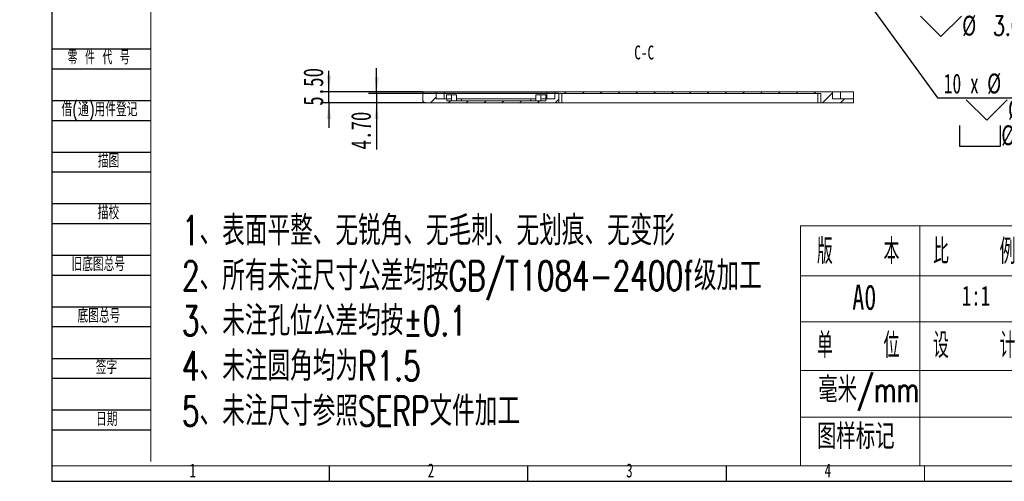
# Model space of a CAD drawing. Header units: millimetres. Extents: x -8 to 916, y -4 to 297.
# Tile 1 of 5: x -8 to 240, y 0 to 116. Entities that reach past the tile are written whole.
import ezdxf

# ---------------------------------------------------------------- set-up
doc = ezdxf.new("R2010")
doc.units = ezdxf.units.MM
for name, color, linetype in [('10', 7, 'Continuous'), ('5', 7, 'Continuous'), ('9', 7, 'Continuous')]:
    doc.layers.add(name, color=color, linetype=linetype)
doc.styles.add('SLDTEXTSTYLE0', font='TXT', dxfattribs={"width": 0.7, "bigfont": 'bigfont'})
doc.styles.add('SLDTEXTSTYLE1', font='TXT', dxfattribs={"width": 0.7})
doc.styles.add('SLDTEXTSTYLE2', font='TXT', dxfattribs={"width": 0.614286, "bigfont": 'bigfont'})
doc.styles.add('SLDTEXTSTYLE3', font='TXT', dxfattribs={"width": 0.566667, "bigfont": 'bigfont'})
doc.styles.add('SLDTEXTSTYLE4', font='TXT', dxfattribs={"width": 0.642857})
doc.styles.add('SLDTEXTSTYLE5', font='TXT', dxfattribs={"width": 0.616667})
doc.styles.add('SLDTEXTSTYLE6', font='TXT', dxfattribs={"width": 0.65})
doc.dimstyles.new('SLDDIMSTYLE2', dxfattribs={"dimtxt": 5, "dimasz": 4.08, "dimexe": 0, "dimexo": 0.0625, "dimgap": 1.25, "dimtad": 0, "dimtih": 1, "dimtoh": 1, "dimdec": 6, "dimlfac": 2, "dimrnd": 1e-09, "dimzin": 12, "dimdsep": 46, "dimtxsty": 'SLDTEXTSTYLE1', "dimblk1": 'NONE', "dimsah": 1, "dimcen": 0, "dimadec": 0, "dimazin": 3, "dimtfac": 1, "dimtmove": 0, "dimatfit": 3, "dimldrblk": 'NONE', "dimfxl": 0, "dimfrac": 2, "dimtolj": 1, "dimtzin": 12, "dimarcsym": 0})
doc.dimstyles.new('SLDDIMSTYLE4', dxfattribs={"dimtxt": 5, "dimasz": 4.08, "dimexe": 0, "dimexo": 0.0625, "dimgap": 1.25, "dimtad": 0, "dimtih": 1, "dimtoh": 1, "dimlfac": 2, "dimrnd": 1e-09, "dimzin": 4, "dimdsep": 46, "dimtxsty": 'SLDTEXTSTYLE1', "dimblk1": 'NONE', "dimsah": 1, "dimcen": 0, "dimadec": 0, "dimazin": 1, "dimtfac": 1, "dimtmove": 0, "dimatfit": 3, "dimldrblk": 'NONE', "dimfxl": 0, "dimfrac": 2, "dimtolj": 1, "dimtzin": 12, "dimarcsym": 0})
doc.dimstyles.new('SLDDIMSTYLE6', dxfattribs={"dimtxt": 5, "dimasz": 4.08, "dimexe": 0, "dimexo": 0.0625, "dimgap": 1.25, "dimtad": 2, "dimlfac": 2, "dimrnd": 1e-09, "dimzin": 4, "dimdsep": 46, "dimtxsty": 'SLDTEXTSTYLE1', "dimsah": 1, "dimcen": 0.09, "dimadec": 0, "dimazin": 1, "dimtfac": 1, "dimtmove": 0, "dimatfit": 0, "dimfxl": 0, "dimfrac": 2, "dimtolj": 1, "dimtzin": 12, "dimarcsym": 0})

# ---------------------------------------------------------------- blocks, each defined once
blk = doc.blocks.new('SW_NOTE_0')
at = {"layer": '10', "color": 0, "attachment_point": 1, "style": 'SLDTEXTSTYLE0'}
for s, insert, char_height in [('1\\M+18141\\M+1955C\\M+196CA\\M+195BD\\M+190AE\\M+18141\\M+19DD9锐\\M+18A70\\M+18141\\M+19DD9\\M+196D1\\M+18E68\\M+18141\\M+19DD9划\\M+18DAD\\M+18141\\M+19DD9变\\M+18C60', (0, 9.55), 7.40833), ('2\\M+18141\\M+18F8A\\M+1974C\\M+196A2\\M+1928D\\M+18EDA\\M+190A1\\M+18CF6\\M+18DB7\\M+18BCF\\M+188C2GB/T1084-2400f级\\M+189C1\\M+18D48', (0, -1.83), 7.40833), ('3\\M+18141\\M+196A2\\M+1928D\\M+18D45\\M+188CA\\M+18CF6\\M+18DB7\\M+18BCF\\M+188C2\\M+1817D0.1', (0, -13.21), 7.4083), ('4\\M+18141\\M+196A2\\M+1928D圆\\M+18A70\\M+18BCF为R1.5', (0, -24.58), 7.4083), ('5\\M+18141\\M+196A2\\M+1928D\\M+18EDA\\M+190A1\\M+18E51\\M+18FC6SERP\\M+195B6\\M+18C8F\\M+189C1\\M+18D48', (0, -35.96), 7.4083)]:
    blk.add_mtext(s, dxfattribs=dict(at, insert=insert, char_height=char_height))
blk = doc.blocks.new('SW_SYMBOL_HOLE_DEPTH')
at = {"layer": '10', "color": 0}
for p, q in [((0, 875), (800, 875)), ((400, 875), (400, 75)), ((100, 555), (400, 75)), ((700, 555), (400, 75))]:
    blk.add_line(p, q, dxfattribs=at)
blk = doc.blocks.new('SW_SYMBOL_HOLE_SINK')
at = {"layer": '10', "color": 0}
for p, q in [((0, 875), (800, 75)), ((800, 75), (1600, 875))]:
    blk.add_line(p, q, dxfattribs=at)
blk = doc.blocks.new('_D_5')
at = {"layer": '10'}
for p, q in [((187.45, 154.14), (188.52, 153.06)), ((188.52, 153.06), (217.29, 124.29)), ((217.29, 124.29), (274.67, 124.29))]:
    blk.add_line(p, q, dxfattribs=at)
blk.add_solid([(188.52, 153.06), (191.05, 149.82), (191.77, 150.53)], dxfattribs=at)
at = {"layer": '10', "xscale": 0.006445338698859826, "yscale": 0.006445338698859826, "zscale": 0.006445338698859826}
for name, p in [('SW_SYMBOL_HOLE_DEPTH', (256.55, 124.7)), ('SW_SYMBOL_HOLE_DEPTH', (248.02, 118.18)), ('SW_SYMBOL_HOLE_SINK', (218.87, 111.66))]:
    blk.add_blockref(name, p, dxfattribs=at)
at = {"layer": '10', "char_height": 5, "attachment_point": 1}
for s, insert, style in [('4 x  M3 - 6H', (227.05, 130.4), 'SLDTEXTSTYLE5'), ('6', (263.99, 130.4), 'SLDTEXTSTYLE1'), ('%%c', (229, 123.9), 'SLDTEXTSTYLE1'), ('2.50', (236.75, 123.88), 'SLDTEXTSTYLE1'), ('4.70', (255.47, 123.88), 'SLDTEXTSTYLE1'), ('%%c', (229.39, 117.38), 'SLDTEXTSTYLE1'), ('3.05 X 90\\M+1818B, \\M+18BDF\\M+1925B', (237.15, 117.36), 'SLDTEXTSTYLE0')]:
    blk.add_mtext(s, dxfattribs=dict(at, insert=insert, style=style))
blk = doc.blocks.new('_NONE')
blk = doc.blocks.new('SW_SYMBOL_HOLE_SPOT')
at = {"layer": '10', "color": 0}
for p, q in [((0, 875), (0, 75)), ((1600, 75), (1600, 875)), ((0, 75), (1600, 75))]:
    blk.add_line(p, q, dxfattribs=at)
blk = doc.blocks.new('_D_9')
at = {"layer": '10'}
for p, q in [((187.64, 145.65), (188.43, 144.55)), ((188.43, 144.55), (223.14, 96.67)), ((223.14, 96.67), (272.19, 96.67))]:
    blk.add_line(p, q, dxfattribs=at)
blk.add_solid([(188.43, 144.55), (190.41, 140.95), (191.24, 141.55)], dxfattribs=at)
at = {"layer": '10', "xscale": 0.006445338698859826, "yscale": 0.006445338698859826, "zscale": 0.006445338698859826}
for name, p in [('SW_SYMBOL_HOLE_SINK', (230.42, 90.55)), ('SW_SYMBOL_HOLE_SPOT', (228.72, 84.03)), ('SW_SYMBOL_HOLE_DEPTH', (251.69, 84.03))]:
    blk.add_blockref(name, p, dxfattribs=at)
at = {"layer": '10', "char_height": 5, "attachment_point": 1}
for s, insert, style in [('10 x', (224.73, 102.78), 'SLDTEXTSTYLE6'), ('%%c', (235.68, 102.8), 'SLDTEXTSTYLE1'), ('2.70 \\M+18AAE\\M+19153贯\\M+190FA', (243.44, 102.78), 'SLDTEXTSTYLE0'), ('%%c', (240.94, 96.28), 'SLDTEXTSTYLE1'), ('5 X 90°', (248.69, 96.25), 'SLDTEXTSTYLE4'), ('%%c', (239.24, 89.75), 'SLDTEXTSTYLE1'), ('5', (246.99, 89.73), 'SLDTEXTSTYLE1'), ('3.85', (259.13, 89.73), 'SLDTEXTSTYLE1')]:
    blk.add_mtext(s, dxfattribs=dict(at, insert=insert, style=style))
blk = doc.blocks.new('_D_15')
at = {"layer": '10'}
for p, q in [((81.85, 97.8), (81.85, 104.15)), ((127.73, 97.8), (79.85, 97.8)), ((81.85, 97.8), (81.85, 95.45)), ((94.23, 95.45), (79.85, 95.45)), ((81.85, 95.45), (81.85, 83.67))]:
    blk.add_line(p, q, dxfattribs=at)
for points in [[(81.85, 97.8), (82.36, 101.88), (81.34, 101.88)], [(81.85, 95.45), (81.34, 91.37), (82.36, 91.37)]]:
    blk.add_solid(points, dxfattribs=at)
at = {"layer": '10', "insert": (75.41, 83.67), "char_height": 5, "attachment_point": 1, "rotation": 90, "style": 'SLDTEXTSTYLE1'}
blk.add_mtext('4.70', dxfattribs=at)
blk = doc.blocks.new('_D_16')
at = {"layer": '10'}
for p, q in [((69.84, 98.2), (69.84, 103.45)), ((93.48, 98.2), (67.84, 98.2)), ((69.84, 95.45), (69.84, 98.2)), ((94.23, 95.45), (67.84, 95.45)), ((69.84, 95.45), (69.84, 89.1))]:
    blk.add_line(p, q, dxfattribs=at)
for points in [[(69.84, 98.2), (70.35, 102.28), (69.33, 102.28)], [(69.84, 95.45), (69.33, 91.37), (70.35, 91.37)]]:
    blk.add_solid(points, dxfattribs=at)
at = {"layer": '10', "insert": (63.4, 94.68), "char_height": 5, "attachment_point": 1, "rotation": 90, "style": 'SLDTEXTSTYLE1'}
blk.add_mtext('5.50', dxfattribs=at)

msp = doc.modelspace()

# ---------------------------------------------------------------- hatches: boundary and pattern name
at = {"linetype": 'Continuous', "lineweight": 0}
h = msp.add_hatch(dxfattribs=at)
h.set_pattern_fill('ANSI31', angle=3e-322, style=0)
edge = h.paths.add_edge_path(flags=0)
edge.add_line((127.73458837, 97.80362617), (193.73458837, 97.80362617))
edge.add_line((193.73458837, 97.80362617), (193.73458837, 95.45362617))
edge.add_line((193.73458837, 95.45362617), (201.98458837, 95.45362617))
edge.add_line((201.98458837, 95.45362617), (201.98458837, 96.45362617))
edge.add_line((201.98458837, 96.45362617), (196.73458837, 96.45362617))
edge.add_line((196.73458837, 96.45362617), (196.73458837, 98.20362617))
edge.add_line((196.73458837, 98.20362617), (126.73458837, 98.20362617))
edge.add_line((126.73458837, 98.20362617), (126.73458837, 96.45362617))
edge.add_line((126.73458837, 96.45362617), (124.45933324, 96.45362617))
edge.add_line((124.45933324, 96.45362617), (124.45933324, 95.95362617))
edge.add_line((124.45933324, 95.95362617), (99.5098435, 95.95362617))
edge.add_line((99.5098435, 95.95362617), (99.5098435, 96.45362617))
edge.add_line((99.5098435, 96.45362617), (96.88458837, 96.45362617))
edge.add_line((96.88458837, 96.45362617), (96.88458837, 98.20362617))
edge.add_line((96.88458837, 98.20362617), (93.48458837, 98.20362617))
edge.add_line((93.48458837, 98.20362617), (93.48458837, 96.20362617))
edge.add_arc((94.23458837, 96.20362617), 0.75, 180, 270)
edge.add_line((94.23458837, 95.45362617), (127.73458837, 95.45362617))
edge.add_line((127.73458837, 95.45362617), (127.73458837, 97.80362617))

# ---------------------------------------------------------------- linework, layer by layer
at = {"color": 7, "linetype": 'Continuous', "lineweight": 15}
for p, q in [((93.48458805, 96.20362616), (93.48458805, 98.20362622)), ((96.884586, 98.20362622), (93.48458805, 98.20362622)), ((96.884586, 98.20362622), (96.884586, 96.45362617)), ((96.884586, 98.20362622), (98.88459006, 98.20362622)), ((98.88459006, 98.20362622), (98.88459006, 96.45362617)), ((124.73458805, 98.20362622), (98.88459006, 98.20362622)), ((99.48458531, 96.45362617), (99.48458531, 97.45362622)), ((99.48458531, 97.45362622), (100.73459157, 97.45362622)), ((100.73459157, 96.45362617), (100.73459157, 97.45362622)), ((100.73459157, 97.45362622), (101.98459038, 97.45362622)), ((101.98459038, 95.95362614), (101.98459038, 97.45362622)), ((121.98458621, 95.95362614), (121.98458621, 97.45362622)), ((121.98458621, 97.45362622), (123.23458501, 97.45362622)), ((123.23458501, 97.45362622), (123.23458501, 96.45362617)), ((123.23458501, 97.45362622), (124.48459127, 97.45362622)), ((124.48459127, 96.45362617), (124.48459127, 97.45362622)), ((124.73458805, 96.45362617), (124.73458805, 98.20362622)), ((124.73458805, 98.20362622), (126.73458466, 98.20362622)), ((126.73458466, 96.45362617), (126.73458466, 98.20362622)), ((196.73458868, 98.20362622), (126.73458466, 98.20362622)), ((127.73458668, 95.45362612), (127.73458668, 97.8036262)), ((193.73458819, 97.8036262), (127.73458668, 97.8036262)), ((128.48459193, 97.8036262), (128.48459193, 95.45362612)), ((192.98458853, 95.45362612), (192.98458853, 97.8036262)), ((193.73458819, 95.45362612), (193.73458819, 97.8036262)), ((196.73458868, 98.20362622), (196.73458868, 96.45362617)), ((196.73458868, 98.20362622), (198.73458854, 98.20362622)), ((198.73458854, 98.20362622), (198.73458854, 96.45362617)), ((201.98458814, 98.20362622), (198.73458854, 98.20362622)), ((201.98458814, 96.45362617), (201.98458814, 98.20362622)), ((94.23458585, 95.45362612), (127.73458668, 95.45362612)), ((96.884586, 96.45362617), (99.50984278, 96.45362617)), ((99.50984278, 96.45362617), (99.50984278, 95.95362614)), ((99.50984278, 96.45362617), (100.73459157, 96.45362617)), ((124.4593338, 95.95362614), (99.50984278, 95.95362614)), ((100.73459157, 95.95362614), (100.73459157, 96.45362617)), ((101.98459038, 96.45362617), (103.23458919, 96.45362617)), ((103.23458919, 96.45362617), (103.23458919, 95.95362614)), ((120.7345874, 96.45362617), (103.23458919, 96.45362617)), ((120.7345874, 95.95362614), (120.7345874, 96.45362617)), ((120.7345874, 96.45362617), (121.98458621, 96.45362617)), ((123.23458501, 95.95362614), (123.23458501, 96.45362617)), ((123.23458501, 96.45362617), (124.4593338, 96.45362617)), ((124.4593338, 95.95362614), (124.4593338, 96.45362617)), ((124.4593338, 96.45362617), (126.73458466, 96.45362617)), ((128.48459193, 95.45362612), (127.73458668, 95.45362612)), ((192.98458853, 95.45362612), (128.48459193, 95.45362612)), ((193.73458819, 95.45362612), (192.98458853, 95.45362612)), ((193.73458819, 95.45362612), (201.98458814, 95.45362612)), ((196.73458868, 96.45362617), (201.98458814, 96.45362617)), ((201.98458814, 96.45362617), (201.98458814, 95.45362612))]:
    msp.add_line(p, q, dxfattribs=at)
msp.add_arc((94.23458837, 96.20362617), 0.75, 180, 270, dxfattribs=at)
at = {"layer": '10', "color": 7}
for p, q in [((0, 109), (25, 109)), ((0, 104), (25, 104)), ((0, 96), (25, 96)), ((0, 91), (25, 91)), ((0, 83), (25, 83)), ((0, 78), (25, 78)), ((0, 70), (25, 70)), ((0, 65), (25, 65)), ((0, 57), (25, 57)), ((0, 52), (25, 52)), ((0, 44), (25, 44)), ((0, 39), (25, 39)), ((0, 31), (25, 31)), ((0, 26), (25, 26)), ((0, 18), (25, 18)), ((0, 13), (25, 13))]:
    msp.add_line(p, q, dxfattribs=at)
at = {"layer": '10', "lineweight": 15}
for p, q in [((188.67854555, 64.4299422), (188.67854555, 3.8961968)), ((188.67854555, 64.4299422), (415, 64.4299422)), ((218.71306093, 64.4299422), (218.71306093, 3.8961968)), ((188.67854555, 51.80985576), (415, 51.80985576)), ((188.67854555, 40.19233422), (415, 40.19233422)), ((188.67854555, 27.93177504), (415, 27.93177504)), ((188.67854555, 16.20972922), (415, 16.20972922))]:
    msp.add_line(p, q, dxfattribs=at)
at = {"layer": '5', "color": 7, "lineweight": 15}
for p, q in [((25, 292), (25, 5)), ((0, 3.8961968), (415, 3.8961968))]:
    msp.add_line(p, q, dxfattribs=at)
at = {"layer": '5'}
for p, q in [((70, 0), (70, 3.8961968)), ((120, 0), (120, 3.8961968)), ((170, 0), (170, 3.8961968))]:
    msp.add_line(p, q, dxfattribs=at)
at = {"layer": '5', "lineweight": 15}
msp.add_line((219.8705406, 0), (219.8705406, 3.8961968), dxfattribs=at)
at = {"layer": '9', "color": 7}
for p, q in [((0, 297), (0, 0)), ((0, 0), (420, 0))]:
    msp.add_line(p, q, dxfattribs=at)

# ---------------------------------------------------------------- block references
at = {"layer": '10'}
msp.add_blockref('SW_NOTE_0', (32.80506805, 57.3718725), dxfattribs=at)

# ---------------------------------------------------------------- texts
for s, insert, char_height, attachment_point, style in [('C-C', (149.27556072, 109.86536345), 3.5, 2, 'SLDTEXTSTYLE1'), ('\\M+194C5    \\M+1967B', (192.8072974, 61.15707779), 6.35, 1, 'SLDTEXTSTYLE3'), ('\\M+194E4    \\M+197E1', (222.06138843, 61.15707779), 6.35, 1, 'SLDTEXTSTYLE3'), ('A0', (201.70317701, 49.58303303), 6.35, 1, 'SLDTEXTSTYLE1'), ('1:1', (229.28370608, 49.30229587), 5, 1, 'SLDTEXTSTYLE1'), ('单    \\M+188CA', (192.81905628, 37.45105451), 6.35, 1, 'SLDTEXTSTYLE3'), ('设    计', (222.06138843, 37.45105451), 6.35, 1, 'SLDTEXTSTYLE3'), ('\\M+19F7C\\M+195C4/mm', (193.12954974, 26.27718051), 6.35, 1, 'SLDTEXTSTYLE0'), ('图样标记', (192.8072974, 14.48697133), 6.35, 1, 'SLDTEXTSTYLE0'), ('1', (35.54444444, 4.48642786), 3.5, 2, 'SLDTEXTSTYLE1'), ('2', (95.54444444, 4.48642786), 3.5, 2, 'SLDTEXTSTYLE1'), ('3', (145.54444444, 4.48642786), 3.5, 2, 'SLDTEXTSTYLE1'), ('4', (195.54444444, 4.48642786), 3.5, 2, 'SLDTEXTSTYLE1')]:
    msp.add_mtext(s, dxfattribs=dict(at, insert=insert, char_height=char_height, attachment_point=attachment_point, style=style))
at = {"layer": '10', "color": 7, "char_height": 3.5}
for s, insert, attachment_point, style in [('\\M+197EB \\M+18C8F \\M+191E3 \\M+18D86', (4.02312428, 108.59475302), 1, 'SLDTEXTSTYLE2'), ('\\M+18ED8(\\M+192CA)\\M+19770\\M+18C8F\\M+1936F记', (2.47374903, 95.49917644), 1, 'SLDTEXTSTYLE0'), ('\\M+19560图', (14.33020837, 82.55253171), 2, 'SLDTEXTSTYLE0'), ('\\M+19560\\M+18D5A', (14.29769963, 69.51705744), 2, 'SLDTEXTSTYLE0'), ('\\M+18B8C\\M+192EA图总\\M+18D86', (4.9999997, 56.48751639), 1, 'SLDTEXTSTYLE0'), ('\\M+192EA图总\\M+18D86', (6.49999995, 43.48633811), 1, 'SLDTEXTSTYLE0'), ('签\\M+18E9A', (13.80386712, 30.53690136), 2, 'SLDTEXTSTYLE0'), ('\\M+193FA\\M+18AFA', (13.88103744, 17.4367573), 2, 'SLDTEXTSTYLE0')]:
    msp.add_mtext(s, dxfattribs=dict(at, insert=insert, attachment_point=attachment_point, style=style))

# ---------------------------------------------------------------- dimensions: what is measured, and where the dimension line sits
at = {"layer": '10'}
dim = msp.add_diameter_dim_2p(p1=(187.44545984, 154.13805438), p2=(188.5237169, 153.05963577), text='4 x  M3 - 6H {\\fGDT;x} 6\\P%%c 2.50 {\\fGDT;x} 4.70\\P{\\fGDT;w}%%c 3.05 X 90°, 近端', dimstyle='SLDDIMSTYLE2', override={"dimpost": '<>'}, dxfattribs=at)
dim.commit()
dim.dimension.update_dxf_attribs({"geometry": '_D_5', "text_midpoint": (246.7712557, 120.69532466), "dimtype": 163})
dim = msp.add_diameter_dim_2p(p1=(187.63841258, 145.64535194), p2=(188.43076416, 144.55233822), text='10 x <> 完全贯穿\\P{\\fGDT;w}%%c 5 X 90°\\P{\\fGDT;v}%%c 5 {\\fGDT;x} 3.85', dimstyle='SLDDIMSTYLE4', dxfattribs=at)
dim.commit()
dim.dimension.update_dxf_attribs({"geometry": '_D_9', "text_midpoint": (248.46292273, 93.06969634), "dimtype": 163})
for base, p1, p2, picture, middle in [((69.84229666, 98.20362617), (94.23458837, 95.45362617), (93.48458837, 98.20362617), '_D_16', (69.84229666, 99.06066893)), ((81.85159393, 95.45362617), (127.73458837, 97.80362617), (94.23458837, 95.45362617), '_D_15', (81.85159393, 88.05022388))]:
    dim = msp.add_linear_dim(base=base, p1=p1, p2=p2, angle=90, dimstyle='SLDDIMSTYLE6', dxfattribs=at)
    dim.commit()
    dim.dimension.update_dxf_attribs({"geometry": picture, "text_midpoint": middle, "dimtype": 160})

doc.saveas('drawing.dxf')
